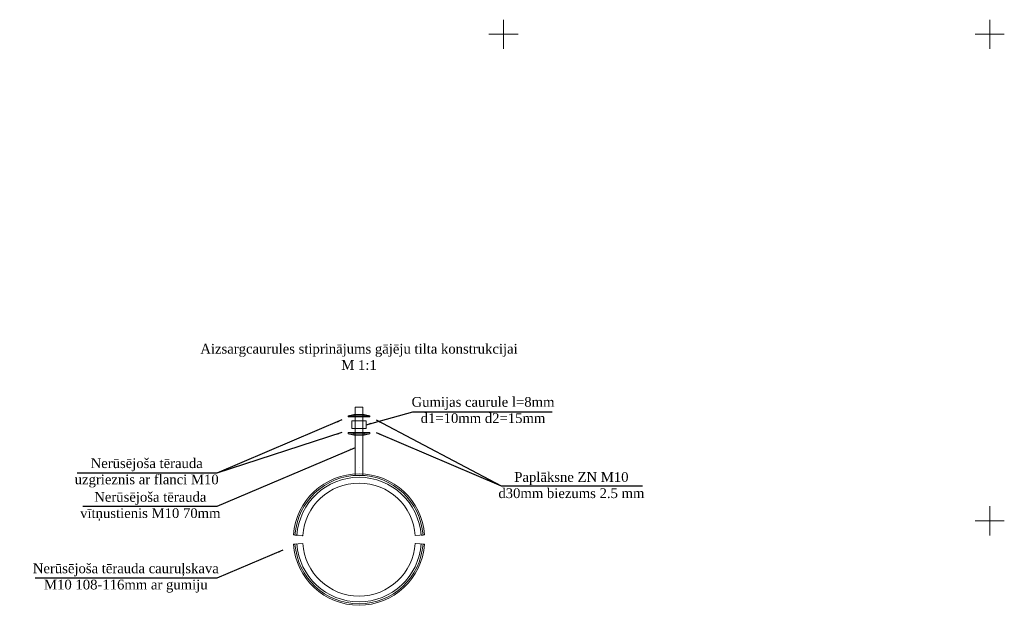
# Model space of a CAD drawing. Header units: metres. Extents: x 479801 to 960259, y 275948 to 557431.
# Tile 11 of 48: x 483250 to 483352, y 276041 to 276102. Entities that reach past the tile are written whole.
import ezdxf

# ---------------------------------------------------------------- set-up
doc = ezdxf.new("R2010")
doc.units = ezdxf.units.M
doc.linetypes.add('ADTI_0', pattern=[2, 1, 1])
doc.layers.get('0').update_dxf_attribs({"linetype": 'ADTI_0', "lineweight": 9})
doc.layers.add('GEOD_ELEM_####_####_#', color=7, linetype='ADTI_0', lineweight=35)
doc.layers.add('vadi', color=1, linetype='Continuous', lineweight=0)
doc.styles.get("Standard").update_dxf_attribs({"font": 'wromlats.shx'})
doc.dimstyles.new('ISO-25', dxfattribs={"dimtxt": 2.5, "dimasz": 2.5, "dimexe": 1.25, "dimexo": 0.625, "dimtad": 1, "dimtxsty": 'Standard', "dimcen": 2.5, "dimadec": 0, "dimazin": 0, "dimtfac": 1, "dimtmove": 0, "dimatfit": 3, "dimfxl": 1, "dimarcsym": 0})

# ---------------------------------------------------------------- blocks, each defined once
blk = doc.blocks.new('KRUSTS')
at = {"layer": 'GEOD_ELEM_####_####_#', "color": 7, "linetype": 'Continuous', "lineweight": 9}
for p, q in [((0, 1.5), (0, 0)), ((-1.5, 0), (0, 0)), ((0, 0), (0, -1.5)), ((0, 0), (1.5, 0))]:
    blk.add_line(p, q, dxfattribs=at)

msp = doc.modelspace()

# ---------------------------------------------------------------- linework, layer by layer
at = {"color": 18, "lineweight": 0, "true_color": 0x000000}
for p, q in [((483284.73364, 276061.67608, -0.58262), (483284.73364, 276054.67608, -0.58262)), ((483284.73364, 276061.67608, -0.58262), (483284.73364, 276054.67608, -0.58262)), ((483285.55364, 276054.67608, -0.58262), (483285.55364, 276061.67608, -0.58262)), ((483285.55364, 276054.67608, -0.58262), (483285.55364, 276061.67608, -0.58262)), ((483284.04364, 276060.79419, -1.44865), (483284.60356, 276060.93379, -1.44865)), ((483284.04364, 276060.79419, -1.44865), (483284.60356, 276060.93379, -1.44865)), ((483284.04364, 276060.67608, -1.44865), (483284.04364, 276060.79419, -1.44865)), ((483284.04364, 276060.67608, -1.44865), (483284.04364, 276060.79419, -1.44865)), ((483284.60356, 276060.67608, -1.44865), (483284.04364, 276060.67608, -1.44865)), ((483284.60356, 276060.67608, -1.44865), (483284.04364, 276060.67608, -1.44865)), ((483284.60356, 276060.93379, -1.44865), (483284.60356, 276060.67608, -1.44865)), ((483284.60356, 276060.93379, -1.44865), (483284.60356, 276060.67608, -1.44865)), ((483285.68372, 276060.93379, -1.44865), (483286.24364, 276060.79419, -1.44865)), ((483285.68372, 276060.93379, -1.44865), (483286.24364, 276060.79419, -1.44865)), ((483285.68372, 276060.67608, -1.44865), (483285.68372, 276060.93379, -1.44865)), ((483285.68372, 276060.67608, -1.44865), (483285.68372, 276060.93379, -1.44865)), ((483286.24364, 276060.67608, -1.44865), (483285.68372, 276060.67608, -1.44865)), ((483286.24364, 276060.67608, -1.44865), (483285.68372, 276060.67608, -1.44865)), ((483286.24364, 276060.79419, -1.44865), (483286.24364, 276060.67608, -1.44865)), ((483286.24364, 276060.79419, -1.44865), (483286.24364, 276060.67608, -1.44865)), ((483284.39364, 276060.27608, -0.34865), (483284.39364, 276059.47608, -0.34865)), ((483284.39364, 276060.27608, -0.34865), (483285.89364, 276060.27608, -0.34865)), ((483285.89364, 276060.27608, -0.34865), (483285.89364, 276059.47608, -0.34865)), ((483284.04364, 276059.07608, -1.44865), (483284.60356, 276059.07608, -1.44865)), ((483284.04364, 276059.07608, -1.44865), (483284.60356, 276059.07608, -1.44865)), ((483284.04364, 276058.95798, -1.44865), (483284.04364, 276059.07608, -1.44865)), ((483284.04364, 276058.95798, -1.44865), (483284.04364, 276059.07608, -1.44865)), ((483284.60356, 276058.81838, -1.44865), (483284.04364, 276058.95798, -1.44865)), ((483284.60356, 276058.81838, -1.44865), (483284.04364, 276058.95798, -1.44865)), ((483284.39364, 276059.47608, -0.34865), (483285.89364, 276059.47608, -0.34865)), ((483284.60356, 276059.07608, -1.44865), (483284.60356, 276058.81838, -1.44865)), ((483284.60356, 276059.07608, -1.44865), (483284.60356, 276058.81838, -1.44865)), ((483285.68372, 276059.07608, -1.44865), (483286.24364, 276059.07608, -1.44865)), ((483285.68372, 276059.07608, -1.44865), (483286.24364, 276059.07608, -1.44865)), ((483285.68372, 276058.81838, -1.44865), (483285.68372, 276059.07608, -1.44865)), ((483285.68372, 276058.81838, -1.44865), (483285.68372, 276059.07608, -1.44865)), ((483286.24364, 276058.95798, -1.44865), (483285.68372, 276058.81838, -1.44865)), ((483286.24364, 276058.95798, -1.44865), (483285.68372, 276058.81838, -1.44865)), ((483286.24364, 276059.07608, -1.44865), (483286.24364, 276058.95798, -1.44865)), ((483286.24364, 276059.07608, -1.44865), (483286.24364, 276058.95798, -1.44865)), ((483278.55984, 276048.53827, -0.17262), (483278.40613, 276048.54906, -0.17262)), ((483278.40613, 276048.54906, -0.17262), (483278.40613, 276048.54906, -0.5)), ((483278.40613, 276048.54906, -0.5), (483279.35349, 276048.48255, -0.5)), ((483279.35349, 276048.48255, 1.75952), (483278.40613, 276048.54906, 1.75952)), ((483278.40613, 276048.54906, 1.75952), (483278.40613, 276048.54906, 1.43215)), ((483278.40613, 276048.54906, 1.43215), (483278.55984, 276048.53827, 1.43215)), ((483278.55984, 276048.53827, -0.17262), (483278.40613, 276048.54906, -0.17262)), ((483278.40613, 276048.54906, -0.17262), (483278.40613, 276048.54906, -0.5)), ((483278.40613, 276048.54906, -0.5), (483279.35349, 276048.48255, -0.5)), ((483279.35349, 276048.48255, 1.75952), (483278.40613, 276048.54906, 1.75952)), ((483278.40613, 276048.54906, 1.75952), (483278.40613, 276048.54906, 1.43215)), ((483278.40613, 276048.54906, 1.43215), (483278.55984, 276048.53827, 1.43215)), ((483278.75935, 276048.52426, -0.37024), (483278.55984, 276048.53827, -0.37024)), ((483278.55984, 276048.53827, -0.37024), (483278.55984, 276048.53827, -0.17262)), ((483278.55984, 276048.53827, 1.43215), (483278.55984, 276048.53827, 1.62976)), ((483278.55984, 276048.53827, 1.62976), (483278.75935, 276048.52426, 1.62976)), ((483278.75935, 276048.52426, -0.37024), (483278.55984, 276048.53827, -0.37024)), ((483278.55984, 276048.53827, -0.37024), (483278.55984, 276048.53827, -0.17262)), ((483278.55984, 276048.53827, 1.43215), (483278.55984, 276048.53827, 1.62976)), ((483278.55984, 276048.53827, 1.62976), (483278.75935, 276048.52426, 1.62976)), ((483278.75935, 276048.52426, 1.62976), (483278.75935, 276048.52426, 0.62976)), ((483278.75935, 276048.52426, 0.62976), (483278.75935, 276048.52426, -0.37024)), ((483278.75935, 276048.52426, 1.62976), (483278.75935, 276048.52426, 0.62976)), ((483278.75935, 276048.52426, 0.62976), (483278.75935, 276048.52426, -0.37024)), ((483279.35349, 276048.48255, -0.5), (483279.35349, 276048.48255, 0.62976)), ((483279.35349, 276048.48255, 0.62976), (483279.35349, 276048.48255, 1.75952)), ((483279.35349, 276048.48255, -0.5), (483279.35349, 276048.48255, 0.62976)), ((483279.35349, 276048.48255, 0.62976), (483279.35349, 276048.48255, 1.75952)), ((483290.93378, 276048.48255, -0.5), (483291.88115, 276048.54906, -0.5)), ((483291.88115, 276048.54906, 1.75952), (483290.93378, 276048.48255, 1.75952)), ((483291.88115, 276048.54906, 1.75952), (483290.93378, 276048.48255, 1.75952)), ((483290.93378, 276048.48255, -0.5), (483291.88115, 276048.54906, -0.5)), ((483290.93378, 276048.48255, 0.62976), (483290.93378, 276048.48255, -0.5)), ((483290.93378, 276048.48255, 1.75952), (483290.93378, 276048.48255, 0.62976)), ((483290.93378, 276048.48255, 1.75952), (483290.93378, 276048.48255, 0.62976)), ((483290.93378, 276048.48255, 0.62976), (483290.93378, 276048.48255, -0.5)), ((483291.72744, 276048.53827, -0.37024), (483291.52793, 276048.52426, -0.37024)), ((483291.52793, 276048.52426, 1.62976), (483291.72744, 276048.53827, 1.62976)), ((483291.52793, 276048.52426, 1.62976), (483291.72744, 276048.53827, 1.62976)), ((483291.72744, 276048.53827, -0.37024), (483291.52793, 276048.52426, -0.37024)), ((483291.52793, 276048.52426, 0.62976), (483291.52793, 276048.52426, 1.62976)), ((483291.52793, 276048.52426, -0.37024), (483291.52793, 276048.52426, 0.62976)), ((483291.52793, 276048.52426, -0.37024), (483291.52793, 276048.52426, 0.62976)), ((483291.52793, 276048.52426, 0.62976), (483291.52793, 276048.52426, 1.62976)), ((483291.88115, 276048.54906, -0.17262), (483291.72744, 276048.53827, -0.17262)), ((483291.72744, 276048.53827, 1.43215), (483291.88115, 276048.54906, 1.43215)), ((483291.72744, 276048.53827, 1.43215), (483291.88115, 276048.54906, 1.43215)), ((483291.88115, 276048.54906, -0.17262), (483291.72744, 276048.53827, -0.17262)), ((483291.72744, 276048.53827, -0.17262), (483291.72744, 276048.53827, -0.37024)), ((483291.72744, 276048.53827, 1.62976), (483291.72744, 276048.53827, 1.43215)), ((483291.72744, 276048.53827, 1.62976), (483291.72744, 276048.53827, 1.43215)), ((483291.72744, 276048.53827, -0.17262), (483291.72744, 276048.53827, -0.37024)), ((483291.88115, 276048.54906, -0.5), (483291.88115, 276048.54906, -0.17262)), ((483291.88115, 276048.54906, 1.43215), (483291.88115, 276048.54906, 1.75952)), ((483291.88115, 276048.54906, 1.43215), (483291.88115, 276048.54906, 1.75952)), ((483291.88115, 276048.54906, -0.5), (483291.88115, 276048.54906, -0.17262)), ((483279.35349, 276047.66961, -0.5), (483278.40613, 276047.60311, -0.5)), ((483278.40613, 276047.60311, 1.75952), (483279.35349, 276047.66961, 1.75952)), ((483278.40613, 276047.60311, 1.75952), (483279.35349, 276047.66961, 1.75952)), ((483279.35349, 276047.66961, -0.5), (483278.40613, 276047.60311, -0.5)), ((483278.40613, 276047.60311, -0.17262), (483278.55984, 276047.6139, -0.17262)), ((483278.55984, 276047.6139, 1.43215), (483278.40613, 276047.60311, 1.43215)), ((483278.55984, 276047.6139, 1.43215), (483278.40613, 276047.60311, 1.43215)), ((483278.40613, 276047.60311, -0.17262), (483278.55984, 276047.6139, -0.17262)), ((483278.40613, 276047.60311, -0.5), (483278.40613, 276047.60311, -0.17262)), ((483278.40613, 276047.60311, 1.43215), (483278.40613, 276047.60311, 1.75952)), ((483278.40613, 276047.60311, 1.43215), (483278.40613, 276047.60311, 1.75952)), ((483278.40613, 276047.60311, -0.5), (483278.40613, 276047.60311, -0.17262)), ((483278.55984, 276047.6139, -0.37024), (483278.75935, 276047.6279, -0.37024)), ((483278.75935, 276047.6279, 1.62976), (483278.55984, 276047.6139, 1.62976)), ((483278.75935, 276047.6279, 1.62976), (483278.55984, 276047.6139, 1.62976)), ((483278.55984, 276047.6139, -0.37024), (483278.75935, 276047.6279, -0.37024)), ((483278.55984, 276047.6139, -0.17262), (483278.55984, 276047.6139, -0.37024)), ((483278.55984, 276047.6139, 1.62976), (483278.55984, 276047.6139, 1.43215)), ((483278.55984, 276047.6139, 1.62976), (483278.55984, 276047.6139, 1.43215)), ((483278.55984, 276047.6139, -0.17262), (483278.55984, 276047.6139, -0.37024)), ((483278.75935, 276047.6279, 0.62976), (483278.75935, 276047.6279, 1.62976)), ((483278.75935, 276047.6279, -0.37024), (483278.75935, 276047.6279, 0.62976)), ((483278.75935, 276047.6279, -0.37024), (483278.75935, 276047.6279, 0.62976)), ((483278.75935, 276047.6279, 0.62976), (483278.75935, 276047.6279, 1.62976)), ((483279.35349, 276047.66961, 0.62976), (483279.35349, 276047.66961, -0.5)), ((483279.35349, 276047.66961, 1.75952), (483279.35349, 276047.66961, 0.62976)), ((483279.35349, 276047.66961, 1.75952), (483279.35349, 276047.66961, 0.62976)), ((483279.35349, 276047.66961, 0.62976), (483279.35349, 276047.66961, -0.5)), ((483291.88115, 276047.60311, -0.5), (483290.93378, 276047.66961, -0.5)), ((483290.93378, 276047.66961, -0.5), (483290.93378, 276047.66961, 0.62976)), ((483290.93378, 276047.66961, 0.62976), (483290.93378, 276047.66961, 1.75952)), ((483290.93378, 276047.66961, 1.75952), (483291.88115, 276047.60311, 1.75952)), ((483291.88115, 276047.60311, -0.5), (483290.93378, 276047.66961, -0.5)), ((483290.93378, 276047.66961, -0.5), (483290.93378, 276047.66961, 0.62976)), ((483290.93378, 276047.66961, 0.62976), (483290.93378, 276047.66961, 1.75952)), ((483290.93378, 276047.66961, 1.75952), (483291.88115, 276047.60311, 1.75952)), ((483291.52793, 276047.6279, 1.62976), (483291.52793, 276047.6279, 0.62976)), ((483291.52793, 276047.6279, 0.62976), (483291.52793, 276047.6279, -0.37024)), ((483291.52793, 276047.6279, -0.37024), (483291.72744, 276047.6139, -0.37024)), ((483291.72744, 276047.6139, 1.62976), (483291.52793, 276047.6279, 1.62976)), ((483291.52793, 276047.6279, 1.62976), (483291.52793, 276047.6279, 0.62976)), ((483291.52793, 276047.6279, 0.62976), (483291.52793, 276047.6279, -0.37024)), ((483291.52793, 276047.6279, -0.37024), (483291.72744, 276047.6139, -0.37024)), ((483291.72744, 276047.6139, 1.62976), (483291.52793, 276047.6279, 1.62976)), ((483291.72744, 276047.6139, -0.37024), (483291.72744, 276047.6139, -0.17262)), ((483291.72744, 276047.6139, -0.17262), (483291.88115, 276047.60311, -0.17262)), ((483291.88115, 276047.60311, 1.43215), (483291.72744, 276047.6139, 1.43215)), ((483291.72744, 276047.6139, 1.43215), (483291.72744, 276047.6139, 1.62976)), ((483291.72744, 276047.6139, -0.37024), (483291.72744, 276047.6139, -0.17262)), ((483291.72744, 276047.6139, -0.17262), (483291.88115, 276047.60311, -0.17262)), ((483291.88115, 276047.60311, 1.43215), (483291.72744, 276047.6139, 1.43215)), ((483291.72744, 276047.6139, 1.43215), (483291.72744, 276047.6139, 1.62976)), ((483291.88115, 276047.60311, -0.17262), (483291.88115, 276047.60311, -0.5)), ((483291.88115, 276047.60311, 1.75952), (483291.88115, 276047.60311, 1.43215)), ((483291.88115, 276047.60311, -0.17262), (483291.88115, 276047.60311, -0.5)), ((483291.88115, 276047.60311, 1.75952), (483291.88115, 276047.60311, 1.43215))]:
    msp.add_line(p, q, dxfattribs=at)
at = {"color": 18, "lineweight": 0, "true_color": 0x000000, "extrusion": (0, 1, 0)}
for p, q in [((483285.48608, 276060.67608, 19.72166), (483285.48608, 276060.67608, 22.22166)), ((483285.14364, 276055.47608, -0.62024), (483285.14364, 276055.47608, 1.87976))]:
    msp.add_line(p, q, dxfattribs=at)
for start, end in [(180, 0), (0, 180), (0, 180), (180, 0)]:
    msp.add_arc((-483285.14364, -0.58262, 276061.67608), 0.41, start, end, dxfattribs=at)
at = {"color": 18, "lineweight": 0, "true_color": 0x000000, "extrusion": (1.29368e-48, -1, -8.00769e-34)}
for centre, radius, start, end in [((483285.14364, -1.44865, -276060.79419), 1.1, 0, 180), ((483285.14364, -1.44865, -276060.79419), 1.1, 180, 0), ((483285.14364, -1.44865, -276060.79419), 1.1, 0, 180), ((483285.14364, -1.44865, -276060.79419), 1.1, 180, 0), ((483285.14364, -1.44865, -276060.67608), 0.54008, 0, 180), ((483285.14364, -1.44865, -276060.67608), 0.54008, 180, 0), ((483285.14364, -1.44865, -276060.67608), 0.54008, 0, 180), ((483285.14364, -1.44865, -276060.67608), 0.54008, 180, 0)]:
    msp.add_arc(centre, radius, start, end, dxfattribs=at)
at = {"color": 18, "lineweight": 0, "true_color": 0x000000, "extrusion": (-1.29368e-48, 1, 8.00769e-34)}
for centre, radius, start, end in [((-483285.14364, -1.44865, 276060.67608), 1.1, 0, 180), ((-483285.14364, -1.44865, 276060.67608), 1.1, 180, 0), ((-483285.14364, -1.44865, 276060.67608), 1.1, 0, 180), ((-483285.14364, -1.44865, 276060.67608), 1.1, 180, 0), ((-483285.14364, -1.44865, 276060.93379), 0.54008, 0, 180), ((-483285.14364, -1.44865, 276060.93379), 0.54008, 180, 0), ((-483285.14364, -1.44865, 276060.93379), 0.54008, 0, 180), ((-483285.14364, -1.44865, 276060.93379), 0.54008, 180, 0)]:
    msp.add_arc(centre, radius, start, end, dxfattribs=at)
at = {"color": 18, "lineweight": 0, "true_color": 0x000000, "extrusion": (-1.22465e-16, -1, 8.00769e-34)}
for centre, radius, start, end in [((483285.14364, -1.44865, -276059.07608), 1.1, 0, 180), ((483285.14364, -1.44865, -276059.07608), 1.1, 180, 0), ((483285.14364, -1.44865, -276059.07608), 1.1, 0, 180), ((483285.14364, -1.44865, -276059.07608), 1.1, 180, 0), ((483285.14364, -1.44865, -276058.81838), 0.54008, 0, 180), ((483285.14364, -1.44865, -276058.81838), 0.54008, 180, 0), ((483285.14364, -1.44865, -276058.81838), 0.54008, 0, 180), ((483285.14364, -1.44865, -276058.81838), 0.54008, 180, 0)]:
    msp.add_arc(centre, radius, start, end, dxfattribs=at)
at = {"color": 18, "lineweight": 0, "true_color": 0x000000, "extrusion": (1.22465e-16, 1, -8.00769e-34)}
for centre, radius, start, end in [((-483285.14364, -1.44865, 276058.95798), 1.1, 0, 180), ((-483285.14364, -1.44865, 276058.95798), 1.1, 180, 0), ((-483285.14364, -1.44865, 276058.95798), 1.1, 0, 180), ((-483285.14364, -1.44865, 276058.95798), 1.1, 180, 0), ((-483285.14364, -1.44865, 276059.07608), 0.54008, 0, 180), ((-483285.14364, -1.44865, 276059.07608), 0.54008, 180, 0), ((-483285.14364, -1.44865, 276059.07608), 0.54008, 0, 180), ((-483285.14364, -1.44865, 276059.07608), 0.54008, 180, 0)]:
    msp.add_arc(centre, radius, start, end, dxfattribs=at)
at = {"color": 18, "lineweight": 0, "true_color": 0x000000, "extrusion": (0, 0, -1)}
for centre, radius, start, end in [((-483285.14364, 276048.07608, 0.17262), 6.75409, 4.015601, 175.984399), ((-483285.14364, 276048.07608, 0.17262), 6.75409, 4.015601, 175.984399), ((-483285.14364, 276048.07608, 0.5), 6.75409, 4.015601, 175.984399), ((-483285.14364, 276048.07608, 0.5), 6.75409, 4.015601, 175.984399), ((-483285.14364, 276048.07608, -1.75952), 6.75409, 4.015601, 175.984399), ((-483285.14364, 276048.07608, -1.75952), 6.75409, 4.015601, 175.984399), ((-483285.14364, 276048.07608, -1.43215), 6.75409, 4.015601, 175.984399), ((-483285.14364, 276048.07608, -1.43215), 6.75409, 4.015601, 175.984399), ((-483285.14364, 276048.07608, 0.37024), 6.6, 4.015601, 175.984399), ((-483285.14364, 276048.07608, 0.37024), 6.6, 4.015601, 175.984399), ((-483285.14364, 276048.07608, 0.17262), 6.6, 4.015601, 175.984399), ((-483285.14364, 276048.07608, 0.17262), 6.6, 4.015601, 175.984399), ((-483285.14364, 276048.07608, -1.43215), 6.6, 4.015601, 175.984399), ((-483285.14364, 276048.07608, -1.43215), 6.6, 4.015601, 175.984399), ((-483285.14364, 276048.07608, -1.62976), 6.6, 4.015601, 175.984399), ((-483285.14364, 276048.07608, -1.62976), 6.6, 4.015601, 175.984399), ((-483285.14364, 276048.07608, 0.37024), 6.4, 4.015601, 175.984399), ((-483285.14364, 276048.07608, 0.37024), 6.4, 4.015601, 175.984399), ((-483285.14364, 276048.07608, 0.5), 5.80439, 4.015601, 175.984399), ((-483285.14364, 276048.07608, 0.5), 5.80439, 4.015601, 175.984399), ((-483285.14364, 276048.07608, -1.75952), 5.80439, 4.015601, 175.984399), ((-483285.14364, 276048.07608, -1.75952), 5.80439, 4.015601, 175.984399), ((-483285.14364, 276048.07608, 0.17262), 6.75409, 184.015601, 355.984399), ((-483285.14364, 276048.07608, 0.5), 6.75409, 184.015601, 355.984399), ((-483285.14364, 276048.07608, 0.17262), 6.75409, 184.015601, 355.984399), ((-483285.14364, 276048.07608, 0.5), 6.75409, 184.015601, 355.984399), ((-483285.14364, 276048.07608, -1.75952), 6.75409, 184.015601, 355.984399), ((-483285.14364, 276048.07608, -1.43215), 6.75409, 184.015601, 355.984399), ((-483285.14364, 276048.07608, -1.75952), 6.75409, 184.015601, 355.984399), ((-483285.14364, 276048.07608, -1.43215), 6.75409, 184.015601, 355.984399), ((-483285.14364, 276048.07608, 0.37024), 6.6, 184.015601, 355.984399), ((-483285.14364, 276048.07608, 0.17262), 6.6, 184.015601, 355.984399), ((-483285.14364, 276048.07608, 0.37024), 6.6, 184.015601, 355.984399), ((-483285.14364, 276048.07608, 0.17262), 6.6, 184.015601, 355.984399), ((-483285.14364, 276048.07608, -1.43215), 6.6, 184.015601, 355.984399), ((-483285.14364, 276048.07608, -1.62976), 6.6, 184.015601, 355.984399), ((-483285.14364, 276048.07608, -1.43215), 6.6, 184.015601, 355.984399), ((-483285.14364, 276048.07608, -1.62976), 6.6, 184.015601, 355.984399), ((-483285.14364, 276048.07608, 0.37024), 6.4, 184.015601, 355.984399), ((-483285.14364, 276048.07608, 0.37024), 6.4, 184.015601, 355.984399), ((-483285.14364, 276048.07608, 0.5), 5.80439, 184.015601, 355.984399), ((-483285.14364, 276048.07608, 0.5), 5.80439, 184.015601, 355.984399), ((-483285.14364, 276048.07608, -1.75952), 5.80439, 184.015601, 355.984399), ((-483285.14364, 276048.07608, -1.75952), 5.80439, 184.015601, 355.984399)]:
    msp.add_arc(centre, radius, start, end, dxfattribs=at)
at = {"color": 18, "lineweight": 0, "true_color": 0x000000}
for start, end in [(4.015601, 175.984399), (4.015601, 175.984399), (184.015601, 355.984399), (184.015601, 355.984399)]:
    msp.add_arc((483285.14364, 276048.07608, 1.62976), 6.4, start, end, dxfattribs=at)
at = {"color": 18, "lineweight": 0, "true_color": 0x000000, "extrusion": (0, -1, 0)}
for start, end in [(180, 0), (0, 180), (180, 0), (0, 180)]:
    msp.add_arc((483285.14364, -0.58262, -276054.67608), 0.41, start, end, dxfattribs=at)
at = {"color": 18, "lineweight": 0, "true_color": 0x000000}
for p in [(483278.75935, 276048.52426, 0.62976), (483278.75935, 276048.52426, 0.62976), (483279.35349, 276048.48255, 0.62976), (483279.35349, 276048.48255, 0.62976), (483290.93378, 276047.66961, 0.62976), (483290.93378, 276047.66961, 0.62976), (483291.52793, 276047.6279, 0.62976), (483291.52793, 276047.6279, 0.62976)]:
    msp.add_point(p, dxfattribs=at)

# ---------------------------------------------------------------- block references
at = {"layer": 'GEOD_ELEM_####_####_#', "color": 7, "linetype": 'Continuous', "lineweight": 9, "ltscale": 0.7, "true_color": 0xffffff}
for p in [(483300, 276100), (483350, 276100), (483350, 276050)]:
    msp.add_blockref('KRUSTS', p, dxfattribs=at)

# ---------------------------------------------------------------- texts
at = {"color": 18, "true_color": 0x000000, "char_height": 1, "attachment_point": 5}
for s, insert, width in [('{\\fTimes New Roman|b0|i0|c1|p0;Aizsargcaurules stiprinājums gājēju tilta konstrukcijai\\PM 1:1}', (483285.14364, 276066.84076, -0.17262), 31.9217571), ('{\\fTimes New Roman|b0|i0|c1|p0;Gumijas caurule l=8mm\\Pd1=10mm d2=15mm}', (483297.89496, 276061.38056, -0.58262), 20.5920779), ('{\\fTimes New Roman|b0|i0|c1|p0;Nerūsējoša tērauda \\Puzgrieznis ar flanci M10}', (483263.31242, 276054.92551, -2.09865), 20.5862372), ('{\\fTimes New Roman|b0|i0|c1|p0;Paplāksne ZN M10\\Pd30mm biezums 2.5 mm}', (483306.98583, 276053.66322, -0.58262), 20.6060271), ('{\\fTimes New Roman|b0|i0|c1|p0;Nerūsējoša tērauda \\Pvītņustienis M10 70mm}', (483263.68401, 276051.46372, -0.58262), 19.8438936), ('{\\fTimes New Roman|b0|i0|c1|p0;Nerūsējoša tērauda cauruļskava \\PM10 108-116mm ar gumiju}', (483261.16515, 276044.12005, -0.58262), 23.6846111)]:
    msp.add_mtext(s, dxfattribs=dict(at, insert=insert, width=width))

# ---------------------------------------------------------------- leaders
at = {"layer": 'vadi', "color": 18, "linetype": 'Continuous', "true_color": 0x000000}
for points in [[(483285.89364, 276059.87608, -0.58262), (483290.68217, 276061.19738, -0.58262), (483305.01592, 276061.19738, -0.58262)], [(483283.39364, 276060.37608, -2.09865), (483270.52234, 276054.90964, -2.09865), (483256.17325, 276054.90964, -2.09865)], [(483286.89364, 276060.37608, -0.58262), (483299.76602, 276053.60831, -0.58262), (483314.29694, 276053.60831, -0.58262)], [(483283.39364, 276059.07608, -2.09865), (483270.52187, 276054.90964, -2.09865), (483256.17325, 276054.90964, -2.09865)], [(483286.89364, 276059.07608, -0.58262), (483299.76602, 276053.60831, -0.58262), (483314.29694, 276053.60831, -0.58262)], [(483284.73223, 276057.51414, -0.58262), (483270.52276, 276051.4796, -0.58262), (483256.74486, 276051.4796, -0.58262)], [(483277.29741, 276046.97659, -0.58262), (483270.52276, 276044.10149, -0.58262), (483251.85633, 276044.10149, -0.58262)]]:
    msp.add_leader(points, dimstyle='ISO-25', override={"dimasz": 0.5, "dimtad": 0}, dxfattribs=at)

doc.saveas('drawing.dxf')
